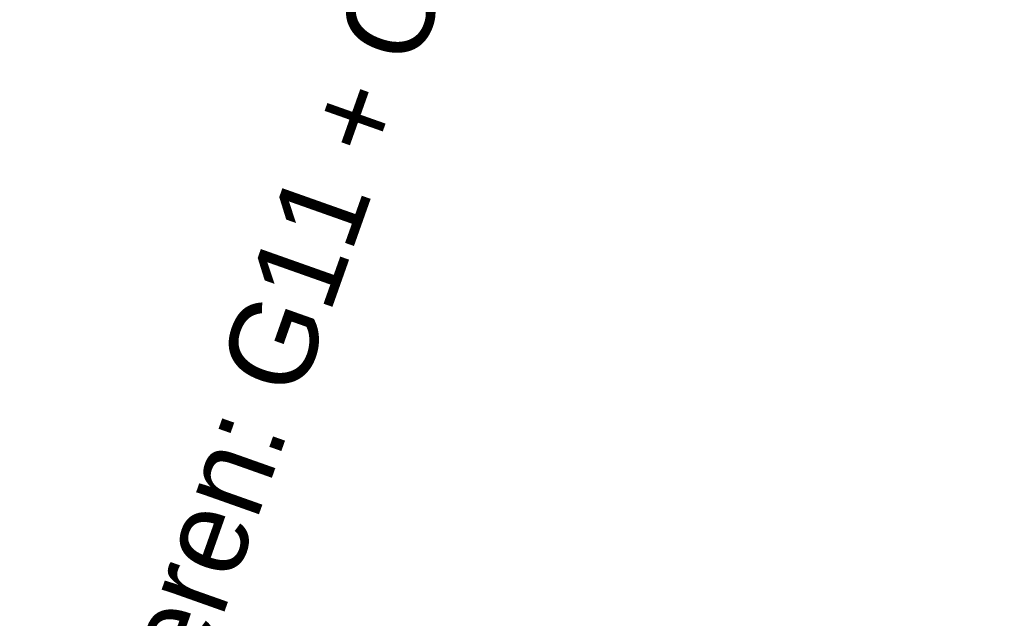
# Model space of a CAD drawing. Header units: metres. Extents: x 136326 to 138181, y 453212 to 454732.
# Tile 5 of 55: x 136411.93 to 136420.44, y 453374.89 to 453380.06. Entities that reach past the tile are written whole.
import ezdxf

# ---------------------------------------------------------------- set-up
doc = ezdxf.new("R2010")
doc.units = ezdxf.units.M
doc.layers.add('-DR-nw-inr-bebording-txt', color=2, linetype='Continuous')
doc.styles.add('eurostile', font='txt')

msp = doc.modelspace()

# ---------------------------------------------------------------- texts
at = {"layer": '-DR-nw-inr-bebording-txt', "style": 'eurostile'}
msp.add_text("verwijderen: G11 + OB 'snorfietsen niet toegestaan'", height=0.75, rotation=70.5, dxfattribs=at).set_placement((136412.4457329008, 453371.4154283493))

doc.saveas('drawing.dxf')
